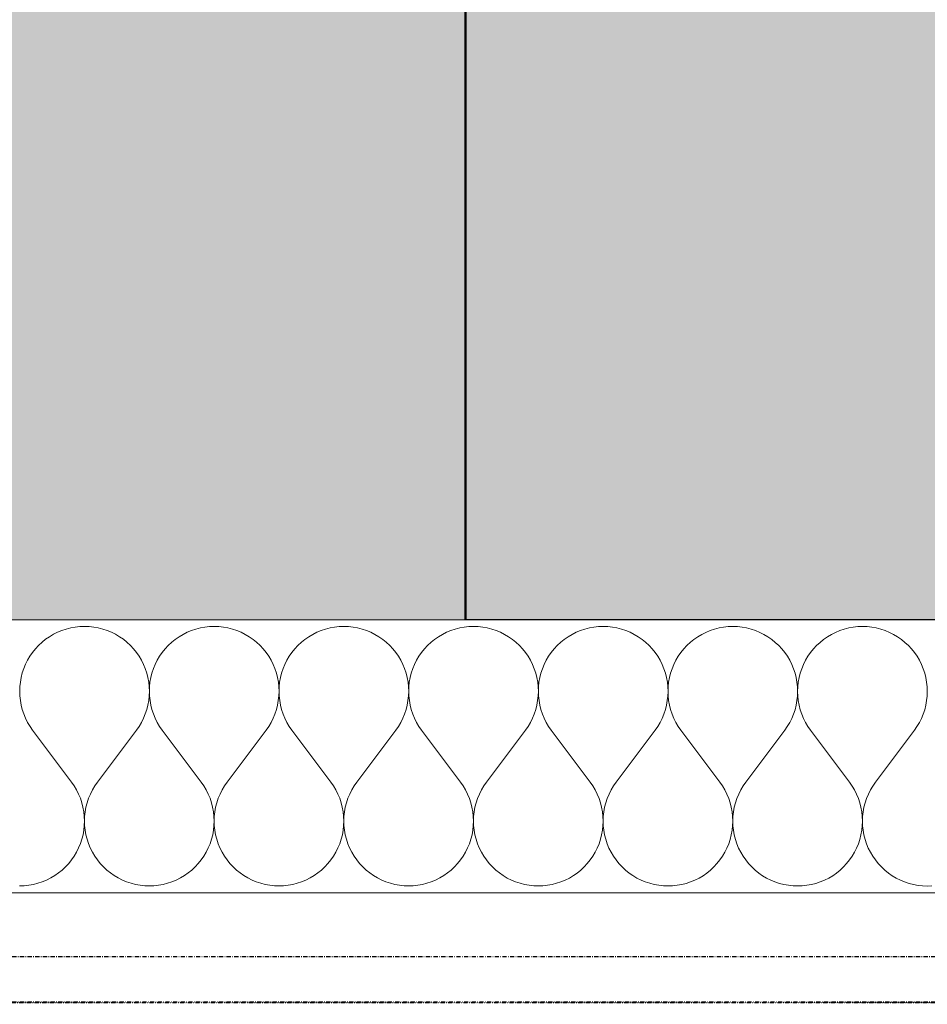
# Model space of a CAD drawing. Header units: millimetres. Extents: x -28761 to 4793, y -4271 to 20239.
# Tile 81 of 256: x -7733 to -7200, y 125 to 704. Entities that reach past the tile are written whole.
import ezdxf

# ---------------------------------------------------------------- set-up
doc = ezdxf.new("R2010")
doc.units = ezdxf.units.MM
doc.header["$MEASUREMENT"] = 0
doc.linetypes.add('Wipeout_Contour', pattern=[1000, 0, -1000])
doc.linetypes.add('Čerchovaná M', pattern=[4.5, 2.5, -0.85, 0.3, -0.85])
for name, color, linetype in [('5._POHLED ZÁPADNÍ_1_Konstrukce - nenosné', 7, 'Continuous'), ('5._POHLED ZÁPADNÍ_1_Konstrukce - nosné', 7, 'Continuous'), ('5._POHLED ZÁPADNÍ_1_Nové_Konstrukce - nenosné', 7, 'Continuous'), ('5._POHLED ZÁPADNÍ_1_Nové_Konstrukce - nosné', 7, 'Continuous'), ('5._POHLED ZÁPADNÍ_1_Nové_Výplně – Řezové', 7, 'Continuous'), ('5._POHLED ZÁPADNÍ_1_Otvory – Okna', 7, 'Continuous'), ('5._POHLED ZÁPADNÍ_1_Výplně – Řezové', 7, 'Continuous')]:
    doc.layers.add(name, color=color, linetype=linetype)

# ---------------------------------------------------------------- blocks, each defined once
blk = doc.blocks.new('*X8', base_point=(-30186.65, -6515.26))
at = {"layer": '5._POHLED ZÁPADNÍ_1_Nové_Výplně – Řezové', "color": 21, "linetype": 'Continuous', "lineweight": 20, "true_color": 0xffaaaa}
for p, q in [((-7700.61, 346.91), (-7703.29, 346.43)), ((-7697.9, 347.2), (-7700.61, 346.91)), ((-7695.18, 347.3), (-7697.9, 347.2)), ((-7692.47, 347.2), (-7695.18, 347.3)), ((-7689.76, 346.91), (-7692.47, 347.2)), ((-7687.08, 346.42), (-7689.76, 346.91)), ((-7621.71, 347.19), (-7624.42, 346.9)), ((-7618.99, 347.28), (-7621.71, 347.19)), ((-7616.28, 347.19), (-7618.99, 347.28)), ((-7613.57, 346.9), (-7616.28, 347.19)), ((-7545.52, 347.18), (-7548.23, 346.89)), ((-7542.8, 347.27), (-7545.52, 347.18)), ((-7540.09, 347.17), (-7542.8, 347.27)), ((-7537.38, 346.88), (-7540.09, 347.17)), ((-7469.33, 347.16), (-7472.04, 346.87)), ((-7466.61, 347.26), (-7469.33, 347.16)), ((-7463.89, 347.16), (-7466.61, 347.26)), ((-7461.19, 346.87), (-7463.89, 347.16)), ((-7393.14, 347.15), (-7395.85, 346.86)), ((-7390.42, 347.25), (-7393.14, 347.15)), ((-7387.7, 347.15), (-7390.42, 347.25)), ((-7385, 346.86), (-7387.7, 347.15)), ((-7316.95, 347.14), (-7319.66, 346.85)), ((-7314.23, 347.24), (-7316.95, 347.14)), ((-7311.51, 347.14), (-7314.23, 347.24)), ((-7308.81, 346.85), (-7311.51, 347.14)), ((-7240.76, 347.13), (-7243.47, 346.84)), ((-7238.04, 347.23), (-7240.76, 347.13)), ((-7235.32, 347.13), (-7238.04, 347.23)), ((-7232.62, 346.84), (-7235.32, 347.13)), ((-7715.79, 341.25), (-7718.02, 339.69)), ((-7713.45, 342.63), (-7715.79, 341.25)), ((-7711.02, 343.85), (-7713.45, 342.63)), ((-7708.5, 344.89), (-7711.02, 343.85)), ((-7705.92, 345.75), (-7708.5, 344.89)), ((-7703.29, 346.43), (-7705.92, 345.75)), ((-7684.45, 345.75), (-7687.08, 346.42)), ((-7681.87, 344.89), (-7684.45, 345.75)), ((-7679.35, 343.85), (-7681.87, 344.89)), ((-7676.92, 342.63), (-7679.35, 343.85)), ((-7674.58, 341.24), (-7676.92, 342.63)), ((-7672.35, 339.69), (-7674.58, 341.24)), ((-7639.6, 341.23), (-7641.83, 339.68)), ((-7637.26, 342.62), (-7639.6, 341.23)), ((-7634.83, 343.84), (-7637.26, 342.62)), ((-7632.31, 344.88), (-7634.83, 343.84)), ((-7629.73, 345.74), (-7632.31, 344.88)), ((-7627.1, 346.41), (-7629.73, 345.74)), ((-7624.42, 346.9), (-7627.1, 346.41)), ((-7610.89, 346.41), (-7613.57, 346.9)), ((-7608.26, 345.74), (-7610.89, 346.41)), ((-7605.68, 344.88), (-7608.26, 345.74)), ((-7603.16, 343.84), (-7605.68, 344.88)), ((-7600.73, 342.62), (-7603.16, 343.84)), ((-7598.39, 341.23), (-7600.73, 342.62)), ((-7596.16, 339.68), (-7598.39, 341.23)), ((-7563.41, 341.22), (-7565.64, 339.67)), ((-7561.07, 342.61), (-7563.41, 341.22)), ((-7558.64, 343.83), (-7561.07, 342.61)), ((-7556.12, 344.87), (-7558.64, 343.83)), ((-7553.54, 345.73), (-7556.12, 344.87)), ((-7550.9, 346.4), (-7553.54, 345.73)), ((-7548.23, 346.89), (-7550.9, 346.4)), ((-7534.7, 346.4), (-7537.38, 346.88)), ((-7532.07, 345.73), (-7534.7, 346.4)), ((-7529.49, 344.87), (-7532.07, 345.73)), ((-7526.97, 343.82), (-7529.49, 344.87)), ((-7524.54, 342.61), (-7526.97, 343.82)), ((-7522.2, 341.22), (-7524.54, 342.61)), ((-7519.97, 339.66), (-7522.2, 341.22)), ((-7487.22, 341.21), (-7489.45, 339.66)), ((-7484.88, 342.6), (-7487.22, 341.21)), ((-7482.45, 343.82), (-7484.88, 342.6)), ((-7479.93, 344.86), (-7482.45, 343.82)), ((-7477.35, 345.72), (-7479.93, 344.86)), ((-7474.71, 346.39), (-7477.35, 345.72)), ((-7472.04, 346.87), (-7474.71, 346.39)), ((-7458.51, 346.39), (-7461.19, 346.87)), ((-7455.88, 345.71), (-7458.51, 346.39)), ((-7453.3, 344.85), (-7455.88, 345.71)), ((-7450.78, 343.81), (-7453.3, 344.85)), ((-7448.35, 342.59), (-7450.78, 343.81)), ((-7446.01, 341.21), (-7448.35, 342.59)), ((-7443.78, 339.65), (-7446.01, 341.21)), ((-7411.03, 341.2), (-7413.26, 339.65)), ((-7408.69, 342.59), (-7411.03, 341.2)), ((-7406.25, 343.81), (-7408.69, 342.59)), ((-7403.74, 344.85), (-7406.25, 343.81)), ((-7401.16, 345.71), (-7403.74, 344.85)), ((-7398.52, 346.38), (-7401.16, 345.71)), ((-7395.85, 346.86), (-7398.52, 346.38)), ((-7382.32, 346.38), (-7385, 346.86)), ((-7379.69, 345.7), (-7382.32, 346.38)), ((-7377.11, 344.84), (-7379.69, 345.7)), ((-7374.59, 343.8), (-7377.11, 344.84)), ((-7372.16, 342.58), (-7374.59, 343.8)), ((-7369.82, 341.19), (-7372.16, 342.58)), ((-7367.59, 339.64), (-7369.82, 341.19)), ((-7334.84, 341.19), (-7337.07, 339.64)), ((-7332.5, 342.58), (-7334.84, 341.19)), ((-7330.06, 343.79), (-7332.5, 342.58)), ((-7327.55, 344.84), (-7330.06, 343.79)), ((-7324.97, 345.69), (-7327.55, 344.84)), ((-7322.33, 346.37), (-7324.97, 345.69)), ((-7319.66, 346.85), (-7322.33, 346.37)), ((-7306.13, 346.36), (-7308.81, 346.85)), ((-7303.5, 345.69), (-7306.13, 346.36)), ((-7300.91, 344.83), (-7303.5, 345.69)), ((-7298.4, 343.79), (-7300.91, 344.83)), ((-7295.97, 342.57), (-7298.4, 343.79)), ((-7293.63, 341.18), (-7295.97, 342.57)), ((-7291.4, 339.63), (-7293.63, 341.18)), ((-7258.65, 341.18), (-7260.88, 339.62)), ((-7256.31, 342.56), (-7258.65, 341.18)), ((-7253.87, 343.78), (-7256.31, 342.56)), ((-7251.36, 344.82), (-7253.87, 343.78)), ((-7248.78, 345.68), (-7251.36, 344.82)), ((-7246.14, 346.36), (-7248.78, 345.68)), ((-7243.47, 346.84), (-7246.14, 346.36)), ((-7229.94, 346.35), (-7232.62, 346.84)), ((-7227.31, 345.68), (-7229.94, 346.35)), ((-7224.72, 344.82), (-7227.31, 345.68)), ((-7222.21, 343.78), (-7224.72, 344.82)), ((-7219.78, 342.56), (-7222.21, 343.78)), ((-7217.44, 341.17), (-7219.78, 342.56)), ((-7215.21, 339.62), (-7217.44, 341.17)), ((-7722.13, 336.13), (-7723.99, 334.14)), ((-7720.14, 337.99), (-7722.13, 336.13)), ((-7718.02, 339.69), (-7720.14, 337.99)), ((-7670.23, 337.98), (-7672.35, 339.69)), ((-7668.24, 336.13), (-7670.23, 337.98)), ((-7666.39, 334.13), (-7668.24, 336.13)), ((-7645.94, 336.12), (-7647.8, 334.13)), ((-7643.95, 337.98), (-7645.94, 336.12)), ((-7641.83, 339.68), (-7643.95, 337.98)), ((-7594.04, 337.97), (-7596.16, 339.68)), ((-7592.05, 336.11), (-7594.04, 337.97)), ((-7590.2, 334.12), (-7592.05, 336.11)), ((-7569.75, 336.11), (-7571.61, 334.12)), ((-7567.76, 337.96), (-7569.75, 336.11)), ((-7565.64, 339.67), (-7567.76, 337.96)), ((-7517.85, 337.96), (-7519.97, 339.66)), ((-7515.86, 336.1), (-7517.85, 337.96)), ((-7514.01, 334.11), (-7515.86, 336.1)), ((-7493.56, 336.1), (-7495.41, 334.11)), ((-7491.57, 337.95), (-7493.56, 336.1)), ((-7489.45, 339.66), (-7491.57, 337.95)), ((-7441.66, 337.94), (-7443.78, 339.65)), ((-7439.67, 336.09), (-7441.66, 337.94)), ((-7437.82, 334.1), (-7439.67, 336.09)), ((-7417.37, 336.09), (-7419.22, 334.1)), ((-7415.38, 337.94), (-7417.37, 336.09)), ((-7413.26, 339.65), (-7415.38, 337.94)), ((-7365.47, 337.93), (-7367.59, 339.64)), ((-7363.48, 336.08), (-7365.47, 337.93)), ((-7361.63, 334.09), (-7363.48, 336.08)), ((-7341.18, 336.07), (-7343.03, 334.08)), ((-7339.19, 337.93), (-7341.18, 336.07)), ((-7337.07, 339.64), (-7339.19, 337.93)), ((-7289.28, 337.92), (-7291.4, 339.63)), ((-7287.29, 336.07), (-7289.28, 337.92)), ((-7285.44, 334.07), (-7287.29, 336.07)), ((-7264.99, 336.06), (-7266.84, 334.07)), ((-7263, 337.92), (-7264.99, 336.06)), ((-7260.88, 339.62), (-7263, 337.92)), ((-7213.09, 337.91), (-7215.21, 339.62)), ((-7211.1, 336.05), (-7213.09, 337.91)), ((-7209.24, 334.06), (-7211.1, 336.05)), ((-7727.24, 329.79), (-7728.63, 327.45)), ((-7725.69, 332.02), (-7727.24, 329.79)), ((-7723.99, 334.14), (-7725.69, 332.02)), ((-7664.68, 332.01), (-7666.39, 334.13)), ((-7663.13, 329.78), (-7664.68, 332.01)), ((-7661.74, 327.44), (-7663.13, 329.78)), ((-7651.05, 329.78), (-7652.44, 327.44)), ((-7649.5, 332.01), (-7651.05, 329.78)), ((-7647.8, 334.13), (-7649.5, 332.01)), ((-7588.49, 332), (-7590.2, 334.12)), ((-7586.94, 329.77), (-7588.49, 332)), ((-7585.55, 327.43), (-7586.94, 329.77)), ((-7574.86, 329.76), (-7576.25, 327.42)), ((-7573.31, 332), (-7574.86, 329.76)), ((-7571.61, 334.12), (-7573.31, 332)), ((-7512.3, 331.99), (-7514.01, 334.11)), ((-7510.75, 329.75), (-7512.3, 331.99)), ((-7509.36, 327.41), (-7510.75, 329.75)), ((-7498.67, 329.75), (-7500.06, 327.41)), ((-7497.12, 331.99), (-7498.67, 329.75)), ((-7495.41, 334.11), (-7497.12, 331.99)), ((-7436.11, 331.98), (-7437.82, 334.1)), ((-7434.56, 329.74), (-7436.11, 331.98)), ((-7433.17, 327.4), (-7434.56, 329.74)), ((-7422.48, 329.74), (-7423.87, 327.4)), ((-7420.93, 331.98), (-7422.48, 329.74)), ((-7419.22, 334.1), (-7420.93, 331.98)), ((-7359.92, 331.97), (-7361.63, 334.09)), ((-7358.37, 329.73), (-7359.92, 331.97)), ((-7356.98, 327.39), (-7358.37, 329.73)), ((-7346.29, 329.73), (-7347.68, 327.39)), ((-7344.74, 331.96), (-7346.29, 329.73)), ((-7343.03, 334.08), (-7344.74, 331.96)), ((-7283.73, 331.96), (-7285.44, 334.07)), ((-7282.18, 329.72), (-7283.73, 331.96)), ((-7280.79, 327.38), (-7282.18, 329.72)), ((-7270.1, 329.72), (-7271.49, 327.38)), ((-7268.55, 331.95), (-7270.1, 329.72)), ((-7266.84, 334.07), (-7268.55, 331.95)), ((-7207.54, 331.94), (-7209.24, 334.06)), ((-7205.99, 329.71), (-7207.54, 331.94)), ((-7204.6, 327.37), (-7205.99, 329.71)), ((-7729.85, 325.01), (-7730.89, 322.5)), ((-7728.63, 327.45), (-7729.85, 325.01)), ((-7660.53, 325), (-7661.74, 327.44)), ((-7659.49, 322.49), (-7660.53, 325)), ((-7653.66, 325), (-7654.7, 322.49)), ((-7652.44, 327.44), (-7653.66, 325)), ((-7584.34, 324.99), (-7585.55, 327.43)), ((-7583.3, 322.48), (-7584.34, 324.99)), ((-7577.47, 324.99), (-7578.51, 322.48)), ((-7576.25, 327.42), (-7577.47, 324.99)), ((-7508.15, 324.98), (-7509.36, 327.41)), ((-7507.11, 322.47), (-7508.15, 324.98)), ((-7501.28, 324.98), (-7502.32, 322.47)), ((-7500.06, 327.41), (-7501.28, 324.98)), ((-7431.96, 324.97), (-7433.17, 327.4)), ((-7430.92, 322.46), (-7431.96, 324.97)), ((-7425.09, 324.97), (-7426.13, 322.45)), ((-7423.87, 327.4), (-7425.09, 324.97)), ((-7355.77, 324.96), (-7356.98, 327.39)), ((-7354.73, 322.44), (-7355.77, 324.96)), ((-7348.9, 324.96), (-7349.94, 322.44)), ((-7347.68, 327.39), (-7348.9, 324.96)), ((-7279.58, 324.95), (-7280.79, 327.38)), ((-7278.54, 322.43), (-7279.58, 324.95)), ((-7272.71, 324.94), (-7273.75, 322.43)), ((-7271.49, 327.38), (-7272.71, 324.94)), ((-7203.39, 324.93), (-7204.6, 327.37)), ((-7202.35, 322.42), (-7203.39, 324.93)), ((-7731.75, 319.92), (-7732.42, 317.28)), ((-7730.89, 322.5), (-7731.75, 319.92)), ((-7658.63, 319.91), (-7659.49, 322.49)), ((-7657.96, 317.27), (-7658.63, 319.91)), ((-7655.56, 319.91), (-7656.23, 317.27)), ((-7654.7, 322.49), (-7655.56, 319.91)), ((-7582.44, 319.9), (-7583.3, 322.48)), ((-7581.77, 317.26), (-7582.44, 319.9)), ((-7579.37, 319.9), (-7580.04, 317.26)), ((-7578.51, 322.48), (-7579.37, 319.9)), ((-7506.25, 319.88), (-7507.11, 322.47)), ((-7505.58, 317.25), (-7506.25, 319.88)), ((-7503.18, 319.88), (-7503.85, 317.25)), ((-7502.32, 322.47), (-7503.18, 319.88)), ((-7430.06, 319.87), (-7430.92, 322.46)), ((-7429.39, 317.24), (-7430.06, 319.87)), ((-7426.98, 319.87), (-7427.66, 317.24)), ((-7426.13, 322.45), (-7426.98, 319.87)), ((-7353.87, 319.86), (-7354.73, 322.44)), ((-7353.2, 317.23), (-7353.87, 319.86)), ((-7350.79, 319.86), (-7351.47, 317.22)), ((-7349.94, 322.44), (-7350.79, 319.86)), ((-7277.68, 319.85), (-7278.54, 322.43)), ((-7277.01, 317.21), (-7277.68, 319.85)), ((-7274.6, 319.85), (-7275.28, 317.21)), ((-7273.75, 322.43), (-7274.6, 319.85)), ((-7201.49, 319.84), (-7202.35, 322.42)), ((-7200.82, 317.2), (-7201.49, 319.84)), ((-7732.9, 314.61), (-7733.19, 311.9)), ((-7732.42, 317.28), (-7732.9, 314.61)), ((-7657.48, 314.59), (-7657.96, 317.27)), ((-7657.19, 311.89), (-7657.48, 314.59)), ((-7656.71, 314.59), (-7657, 311.89)), ((-7656.23, 317.27), (-7656.71, 314.59)), ((-7581.29, 314.58), (-7581.77, 317.26)), ((-7581, 311.88), (-7581.29, 314.58)), ((-7580.52, 314.58), (-7580.81, 311.88)), ((-7580.04, 317.26), (-7580.52, 314.58)), ((-7505.1, 314.57), (-7505.58, 317.25)), ((-7504.81, 311.87), (-7505.1, 314.57)), ((-7504.33, 314.57), (-7504.62, 311.87)), ((-7503.85, 317.25), (-7504.33, 314.57)), ((-7428.91, 314.56), (-7429.39, 317.24)), ((-7428.62, 311.85), (-7428.91, 314.56)), ((-7428.14, 314.56), (-7428.43, 311.85)), ((-7427.66, 317.24), (-7428.14, 314.56)), ((-7352.72, 314.55), (-7353.2, 317.23)), ((-7352.43, 311.84), (-7352.72, 314.55)), ((-7351.95, 314.55), (-7352.24, 311.84)), ((-7351.47, 317.22), (-7351.95, 314.55)), ((-7276.53, 314.54), (-7277.01, 317.21)), ((-7276.24, 311.83), (-7276.53, 314.54)), ((-7275.76, 314.54), (-7276.05, 311.83)), ((-7275.28, 317.21), (-7275.76, 314.54)), ((-7200.34, 314.52), (-7200.82, 317.2)), ((-7200.05, 311.82), (-7200.34, 314.52)), ((-7733.19, 311.9), (-7733.29, 309.18)), ((-7733.29, 309.18), (-7733.19, 306.46)), ((-7733.19, 306.46), (-7732.9, 303.76)), ((-7657.49, 303.75), (-7657.19, 306.45)), ((-7657.1, 309.17), (-7657.19, 311.89)), ((-7657.19, 306.45), (-7657.1, 309.17)), ((-7657, 311.89), (-7657.1, 309.17)), ((-7657.1, 309.17), (-7657, 306.45)), ((-7657, 306.45), (-7656.7, 303.75)), ((-7581.3, 303.74), (-7581, 306.44)), ((-7580.9, 309.16), (-7581, 311.88)), ((-7581, 306.44), (-7580.9, 309.16)), ((-7580.81, 311.88), (-7580.9, 309.16)), ((-7580.9, 309.16), (-7580.81, 306.44)), ((-7580.81, 306.44), (-7580.51, 303.73)), ((-7504.71, 309.15), (-7504.81, 311.87)), ((-7504.81, 306.43), (-7504.71, 309.15)), ((-7504.62, 311.87), (-7504.71, 309.15)), ((-7504.71, 309.15), (-7504.62, 306.43)), ((-7428.52, 309.14), (-7428.62, 311.85)), ((-7428.62, 306.42), (-7428.52, 309.14)), ((-7428.43, 311.85), (-7428.52, 309.14)), ((-7428.52, 309.14), (-7428.43, 306.42)), ((-7352.33, 309.12), (-7352.43, 311.84)), ((-7352.43, 306.4), (-7352.33, 309.12)), ((-7352.24, 311.84), (-7352.33, 309.12)), ((-7352.33, 309.12), (-7352.24, 306.4)), ((-7276.14, 309.11), (-7276.24, 311.83)), ((-7276.24, 306.39), (-7276.14, 309.11)), ((-7276.05, 311.83), (-7276.14, 309.11)), ((-7276.14, 309.11), (-7276.04, 306.39)), ((-7199.95, 309.1), (-7200.05, 311.82)), ((-7200.05, 306.38), (-7199.95, 309.1)), ((-7732.9, 303.76), (-7732.41, 301.08)), ((-7732.41, 301.08), (-7731.74, 298.45)), ((-7658.65, 298.43), (-7657.97, 301.07)), ((-7657.97, 301.07), (-7657.49, 303.75)), ((-7656.7, 303.75), (-7656.22, 301.07)), ((-7656.22, 301.07), (-7655.55, 298.43)), ((-7582.46, 298.42), (-7581.78, 301.06)), ((-7581.78, 301.06), (-7581.3, 303.74)), ((-7580.51, 303.73), (-7580.03, 301.06)), ((-7580.03, 301.06), (-7579.36, 298.42)), ((-7506.27, 298.41), (-7505.59, 301.05)), ((-7505.59, 301.05), (-7505.11, 303.72)), ((-7505.11, 303.72), (-7504.81, 306.43)), ((-7504.62, 306.43), (-7504.32, 303.72)), ((-7504.32, 303.72), (-7503.84, 301.05)), ((-7503.84, 301.05), (-7503.16, 298.41)), ((-7430.08, 298.4), (-7429.4, 301.03)), ((-7429.4, 301.03), (-7428.92, 303.71)), ((-7428.92, 303.71), (-7428.62, 306.42)), ((-7428.43, 306.42), (-7428.13, 303.71)), ((-7428.13, 303.71), (-7427.65, 301.03)), ((-7427.65, 301.03), (-7426.97, 298.4)), ((-7353.89, 298.39), (-7353.21, 301.02)), ((-7353.21, 301.02), (-7352.73, 303.7)), ((-7352.73, 303.7), (-7352.43, 306.4)), ((-7352.24, 306.4), (-7351.94, 303.7)), ((-7351.94, 303.7), (-7351.46, 301.02)), ((-7351.46, 301.02), (-7350.78, 298.39)), ((-7277.7, 298.38), (-7277.02, 301.01)), ((-7277.02, 301.01), (-7276.54, 303.69)), ((-7276.54, 303.69), (-7276.24, 306.39)), ((-7276.04, 306.39), (-7275.75, 303.69)), ((-7275.75, 303.69), (-7275.27, 301.01)), ((-7275.27, 301.01), (-7274.59, 298.38)), ((-7201.51, 298.36), (-7200.83, 301)), ((-7200.83, 301), (-7200.34, 303.68)), ((-7200.34, 303.68), (-7200.05, 306.38)), ((-7731.74, 298.45), (-7730.88, 295.86)), ((-7730.88, 295.86), (-7729.83, 293.35)), ((-7660.55, 293.34), (-7659.51, 295.85)), ((-7659.51, 295.85), (-7658.65, 298.43)), ((-7655.55, 298.43), (-7654.69, 295.85)), ((-7654.69, 295.85), (-7653.64, 293.34)), ((-7584.36, 293.33), (-7583.32, 295.84)), ((-7583.32, 295.84), (-7582.46, 298.42)), ((-7579.36, 298.42), (-7578.49, 295.84)), ((-7578.49, 295.84), (-7577.45, 293.33)), ((-7508.17, 293.32), (-7507.13, 295.83)), ((-7507.13, 295.83), (-7506.27, 298.41)), ((-7503.16, 298.41), (-7502.3, 295.83)), ((-7502.3, 295.83), (-7501.26, 293.32)), ((-7431.98, 293.31), (-7430.94, 295.82)), ((-7430.94, 295.82), (-7430.08, 298.4)), ((-7426.97, 298.4), (-7426.11, 295.82)), ((-7426.11, 295.82), (-7425.07, 293.31)), ((-7355.79, 293.29), (-7354.75, 295.81)), ((-7354.75, 295.81), (-7353.89, 298.39)), ((-7350.78, 298.39), (-7349.92, 295.81)), ((-7349.92, 295.81), (-7348.88, 293.29)), ((-7279.6, 293.28), (-7278.56, 295.8)), ((-7278.56, 295.8), (-7277.7, 298.38)), ((-7274.59, 298.38), (-7273.73, 295.79)), ((-7273.73, 295.79), (-7272.69, 293.28)), ((-7203.41, 293.27), (-7202.37, 295.78)), ((-7202.37, 295.78), (-7201.51, 298.36)), ((-7729.83, 293.35), (-7728.61, 290.92)), ((-7728.61, 290.92), (-7727.22, 288.58)), ((-7663.16, 288.57), (-7661.77, 290.91)), ((-7661.77, 290.91), (-7660.55, 293.34)), ((-7653.64, 293.34), (-7652.42, 290.91)), ((-7652.42, 290.91), (-7651.03, 288.57)), ((-7586.97, 288.56), (-7585.58, 290.9)), ((-7585.58, 290.9), (-7584.36, 293.33)), ((-7577.45, 293.33), (-7576.23, 290.9)), ((-7576.23, 290.9), (-7574.84, 288.56)), ((-7510.78, 288.55), (-7509.39, 290.89)), ((-7509.39, 290.89), (-7508.17, 293.32)), ((-7501.26, 293.32), (-7500.04, 290.89)), ((-7500.04, 290.89), (-7498.65, 288.55)), ((-7434.59, 288.54), (-7433.2, 290.87)), ((-7433.2, 290.87), (-7431.98, 293.31)), ((-7425.07, 293.31), (-7423.85, 290.87)), ((-7423.85, 290.87), (-7422.46, 288.53)), ((-7358.4, 288.52), (-7357.01, 290.86)), ((-7357.01, 290.86), (-7355.79, 293.29)), ((-7348.88, 293.29), (-7347.66, 290.86)), ((-7347.66, 290.86), (-7346.27, 288.52)), ((-7282.21, 288.51), (-7280.82, 290.85)), ((-7280.82, 290.85), (-7279.6, 293.28)), ((-7272.69, 293.28), (-7271.47, 290.85)), ((-7271.47, 290.85), (-7270.08, 288.51)), ((-7206.02, 288.5), (-7204.63, 290.84)), ((-7204.63, 290.84), (-7203.41, 293.27)), ((-7727.22, 288.58), (-7725.67, 286.35)), ((-7702.82, 255.87), (-7725.67, 286.35)), ((-7687.58, 255.87), (-7664.72, 286.34)), ((-7664.72, 286.34), (-7663.16, 288.57)), ((-7651.03, 288.57), (-7649.48, 286.34)), ((-7626.63, 255.86), (-7649.48, 286.34)), ((-7611.39, 255.85), (-7588.53, 286.33)), ((-7588.53, 286.33), (-7586.97, 288.56)), ((-7574.84, 288.56), (-7573.29, 286.32)), ((-7550.44, 255.84), (-7573.29, 286.32)), ((-7535.2, 255.84), (-7512.34, 286.32)), ((-7512.34, 286.32), (-7510.78, 288.55)), ((-7498.65, 288.55), (-7497.1, 286.31)), ((-7474.25, 255.83), (-7497.1, 286.31)), ((-7459.01, 255.83), (-7436.15, 286.3)), ((-7436.15, 286.3), (-7434.59, 288.54)), ((-7422.46, 288.53), (-7420.91, 286.3)), ((-7398.06, 255.82), (-7420.91, 286.3)), ((-7382.82, 255.82), (-7359.96, 286.29)), ((-7359.96, 286.29), (-7358.4, 288.52)), ((-7346.27, 288.52), (-7344.72, 286.29)), ((-7321.87, 255.81), (-7344.72, 286.29)), ((-7306.63, 255.81), (-7283.77, 286.28)), ((-7283.77, 286.28), (-7282.21, 288.51)), ((-7270.08, 288.51), (-7268.53, 286.28)), ((-7245.68, 255.8), (-7268.53, 286.28)), ((-7230.44, 255.8), (-7207.58, 286.27)), ((-7207.58, 286.27), (-7206.02, 288.5)), ((-7701.26, 253.63), (-7702.82, 255.87)), ((-7687.58, 255.87), (-7689.13, 253.63)), ((-7625.07, 253.62), (-7626.63, 255.86)), ((-7611.39, 255.85), (-7612.94, 253.62)), ((-7548.88, 253.61), (-7550.44, 255.84)), ((-7535.2, 255.84), (-7536.75, 253.61)), ((-7472.69, 253.6), (-7474.25, 255.83)), ((-7459.01, 255.83), (-7460.56, 253.6)), ((-7396.5, 253.59), (-7398.06, 255.82)), ((-7382.82, 255.82), (-7384.37, 253.59)), ((-7320.31, 253.58), (-7321.87, 255.81)), ((-7306.63, 255.81), (-7308.18, 253.57)), ((-7244.12, 253.56), (-7245.68, 255.8)), ((-7230.44, 255.8), (-7231.99, 253.56)), ((-7699.87, 251.3), (-7701.26, 253.63)), ((-7698.66, 248.86), (-7699.87, 251.3)), ((-7697.61, 246.35), (-7698.66, 248.86)), ((-7691.74, 248.86), (-7692.79, 246.35)), ((-7690.52, 251.29), (-7691.74, 248.86)), ((-7689.13, 253.63), (-7690.52, 251.29)), ((-7623.68, 251.28), (-7625.07, 253.62)), ((-7622.46, 248.85), (-7623.68, 251.28)), ((-7621.42, 246.34), (-7622.46, 248.85)), ((-7615.55, 248.85), (-7616.6, 246.34)), ((-7614.33, 251.28), (-7615.55, 248.85)), ((-7612.94, 253.62), (-7614.33, 251.28)), ((-7547.49, 251.27), (-7548.88, 253.61)), ((-7546.27, 248.84), (-7547.49, 251.27)), ((-7545.23, 246.33), (-7546.27, 248.84)), ((-7539.36, 248.84), (-7540.41, 246.33)), ((-7538.14, 251.27), (-7539.36, 248.84)), ((-7536.75, 253.61), (-7538.14, 251.27)), ((-7471.3, 251.26), (-7472.69, 253.6)), ((-7470.08, 248.83), (-7471.3, 251.26)), ((-7469.04, 246.32), (-7470.08, 248.83)), ((-7463.17, 248.83), (-7464.22, 246.32)), ((-7461.95, 251.26), (-7463.17, 248.83)), ((-7460.56, 253.6), (-7461.95, 251.26)), ((-7395.11, 251.25), (-7396.5, 253.59)), ((-7393.89, 248.82), (-7395.11, 251.25)), ((-7392.85, 246.3), (-7393.89, 248.82)), ((-7386.98, 248.82), (-7388.03, 246.3)), ((-7385.76, 251.25), (-7386.98, 248.82)), ((-7384.37, 253.59), (-7385.76, 251.25)), ((-7318.92, 251.24), (-7320.31, 253.58)), ((-7317.7, 248.81), (-7318.92, 251.24)), ((-7316.66, 246.29), (-7317.7, 248.81)), ((-7310.79, 248.8), (-7311.84, 246.29)), ((-7309.57, 251.24), (-7310.79, 248.8)), ((-7308.18, 253.57), (-7309.57, 251.24)), ((-7242.73, 251.23), (-7244.12, 253.56)), ((-7241.51, 248.79), (-7242.73, 251.23)), ((-7240.47, 246.28), (-7241.51, 248.79)), ((-7234.6, 248.79), (-7235.65, 246.28)), ((-7233.38, 251.22), (-7234.6, 248.79)), ((-7231.99, 253.56), (-7233.38, 251.22)), ((-7696.75, 243.77), (-7697.61, 246.35)), ((-7696.08, 241.13), (-7696.75, 243.77)), ((-7693.65, 243.77), (-7694.32, 241.13)), ((-7692.79, 246.35), (-7693.65, 243.77)), ((-7620.56, 243.76), (-7621.42, 246.34)), ((-7619.89, 241.12), (-7620.56, 243.76)), ((-7617.46, 243.76), (-7618.13, 241.12)), ((-7616.6, 246.34), (-7617.46, 243.76)), ((-7544.37, 243.75), (-7545.23, 246.33)), ((-7543.7, 241.11), (-7544.37, 243.75)), ((-7541.27, 243.75), (-7541.94, 241.11)), ((-7540.41, 246.33), (-7541.27, 243.75)), ((-7468.18, 243.74), (-7469.04, 246.32)), ((-7467.51, 241.1), (-7468.18, 243.74)), ((-7465.08, 243.73), (-7465.75, 241.1)), ((-7464.22, 246.32), (-7465.08, 243.73)), ((-7391.99, 243.72), (-7392.85, 246.3)), ((-7391.32, 241.09), (-7391.99, 243.72)), ((-7388.89, 243.72), (-7389.56, 241.09)), ((-7388.03, 246.3), (-7388.89, 243.72)), ((-7315.8, 243.71), (-7316.66, 246.29)), ((-7315.13, 241.08), (-7315.8, 243.71)), ((-7312.7, 243.71), (-7313.37, 241.08)), ((-7311.84, 246.29), (-7312.7, 243.71)), ((-7239.61, 243.7), (-7240.47, 246.28)), ((-7238.93, 241.06), (-7239.61, 243.7)), ((-7236.51, 243.7), (-7237.18, 241.06)), ((-7235.65, 246.28), (-7236.51, 243.7)), ((-7695.59, 238.46), (-7696.08, 241.13)), ((-7695.3, 235.75), (-7695.59, 238.46)), ((-7694.81, 238.46), (-7695.1, 235.75)), ((-7694.32, 241.13), (-7694.81, 238.46)), ((-7619.4, 238.45), (-7619.89, 241.12)), ((-7619.11, 235.74), (-7619.4, 238.45)), ((-7618.62, 238.45), (-7618.91, 235.74)), ((-7618.13, 241.12), (-7618.62, 238.45)), ((-7543.21, 238.43), (-7543.7, 241.11)), ((-7542.92, 235.73), (-7543.21, 238.43)), ((-7542.43, 238.43), (-7542.72, 235.73)), ((-7541.94, 241.11), (-7542.43, 238.43)), ((-7467.02, 238.42), (-7467.51, 241.1)), ((-7466.73, 235.72), (-7467.02, 238.42)), ((-7466.24, 238.42), (-7466.53, 235.72)), ((-7465.75, 241.1), (-7466.24, 238.42)), ((-7390.83, 238.41), (-7391.32, 241.09)), ((-7390.54, 235.71), (-7390.83, 238.41)), ((-7390.05, 238.41), (-7390.34, 235.71)), ((-7389.56, 241.09), (-7390.05, 238.41)), ((-7314.64, 238.4), (-7315.13, 241.08)), ((-7314.35, 235.69), (-7314.64, 238.4)), ((-7313.86, 238.4), (-7314.15, 235.69)), ((-7313.37, 241.08), (-7313.86, 238.4)), ((-7238.45, 238.39), (-7238.93, 241.06)), ((-7238.16, 235.68), (-7238.45, 238.39)), ((-7237.67, 238.39), (-7237.96, 235.68)), ((-7237.18, 241.06), (-7237.67, 238.39)), ((-7695.2, 233.03), (-7695.3, 235.75)), ((-7695.3, 230.32), (-7695.2, 233.03)), ((-7695.1, 235.75), (-7695.2, 233.03)), ((-7695.2, 233.03), (-7695.11, 230.32)), ((-7619.01, 233.02), (-7619.11, 235.74)), ((-7619.11, 230.3), (-7619.01, 233.02)), ((-7618.91, 235.74), (-7619.01, 233.02)), ((-7619.01, 233.02), (-7618.92, 230.3)), ((-7542.82, 233.01), (-7542.92, 235.73)), ((-7542.92, 230.29), (-7542.82, 233.01)), ((-7542.72, 235.73), (-7542.82, 233.01)), ((-7542.82, 233.01), (-7542.73, 230.29)), ((-7466.63, 233), (-7466.73, 235.72)), ((-7466.73, 230.28), (-7466.63, 233)), ((-7466.53, 235.72), (-7466.63, 233)), ((-7466.63, 233), (-7466.54, 230.28)), ((-7390.44, 232.99), (-7390.54, 235.71)), ((-7390.54, 230.27), (-7390.44, 232.99)), ((-7390.34, 235.71), (-7390.44, 232.99)), ((-7390.44, 232.99), (-7390.35, 230.27)), ((-7314.25, 232.98), (-7314.35, 235.69)), ((-7314.35, 230.26), (-7314.25, 232.98)), ((-7314.15, 235.69), (-7314.25, 232.98)), ((-7314.25, 232.98), (-7314.16, 230.26)), ((-7238.06, 232.96), (-7238.16, 235.68)), ((-7238.16, 230.25), (-7238.06, 232.96)), ((-7237.96, 235.68), (-7238.06, 232.96)), ((-7238.06, 232.96), (-7237.96, 230.25)), ((-7696.07, 224.93), (-7695.59, 227.61)), ((-7695.59, 227.61), (-7695.3, 230.32)), ((-7695.11, 230.32), (-7694.82, 227.61)), ((-7694.82, 227.61), (-7694.34, 224.93)), ((-7619.88, 224.92), (-7619.4, 227.6)), ((-7619.4, 227.6), (-7619.11, 230.3)), ((-7618.92, 230.3), (-7618.63, 227.6)), ((-7618.63, 227.6), (-7618.15, 224.92)), ((-7543.69, 224.91), (-7543.21, 227.59)), ((-7543.21, 227.59), (-7542.92, 230.29)), ((-7542.73, 230.29), (-7542.44, 227.59)), ((-7542.44, 227.59), (-7541.96, 224.91)), ((-7467.5, 224.9), (-7467.02, 227.58)), ((-7467.02, 227.58), (-7466.73, 230.28)), ((-7466.54, 230.28), (-7466.25, 227.58)), ((-7466.25, 227.58), (-7465.77, 224.9)), ((-7391.31, 224.89), (-7390.83, 227.56)), ((-7390.83, 227.56), (-7390.54, 230.27)), ((-7390.35, 230.27), (-7390.06, 227.56)), ((-7390.06, 227.56), (-7389.58, 224.89)), ((-7315.12, 224.87), (-7314.64, 227.55)), ((-7314.64, 227.55), (-7314.35, 230.26)), ((-7314.16, 230.26), (-7313.87, 227.55)), ((-7313.87, 227.55), (-7313.39, 224.87)), ((-7238.93, 224.86), (-7238.44, 227.54)), ((-7238.44, 227.54), (-7238.16, 230.25)), ((-7237.96, 230.25), (-7237.68, 227.54)), ((-7237.68, 227.54), (-7237.19, 224.86)), ((-7698.64, 217.2), (-7697.6, 219.72)), ((-7697.6, 219.72), (-7696.74, 222.3)), ((-7696.74, 222.3), (-7696.07, 224.93)), ((-7694.34, 224.93), (-7693.67, 222.3)), ((-7693.67, 222.3), (-7692.81, 219.71)), ((-7692.81, 219.71), (-7691.77, 217.2)), ((-7621.41, 219.7), (-7620.55, 222.29)), ((-7620.55, 222.29), (-7619.88, 224.92)), ((-7618.15, 224.92), (-7617.48, 222.28)), ((-7617.48, 222.28), (-7616.62, 219.7)), ((-7545.22, 219.69), (-7544.36, 222.27)), ((-7544.36, 222.27), (-7543.69, 224.91)), ((-7541.96, 224.91), (-7541.29, 222.27)), ((-7541.29, 222.27), (-7540.43, 219.69)), ((-7469.03, 219.68), (-7468.17, 222.26)), ((-7468.17, 222.26), (-7467.5, 224.9)), ((-7465.77, 224.9), (-7465.1, 222.26)), ((-7465.1, 222.26), (-7464.24, 219.68)), ((-7392.84, 219.67), (-7391.98, 222.25)), ((-7391.98, 222.25), (-7391.31, 224.89)), ((-7389.58, 224.89), (-7388.9, 222.25)), ((-7388.9, 222.25), (-7388.05, 219.67)), ((-7316.65, 219.66), (-7315.79, 222.24)), ((-7315.79, 222.24), (-7315.12, 224.87)), ((-7313.39, 224.87), (-7312.71, 222.24)), ((-7312.71, 222.24), (-7311.86, 219.66)), ((-7240.46, 219.64), (-7239.6, 222.23)), ((-7239.6, 222.23), (-7238.93, 224.86)), ((-7237.19, 224.86), (-7236.52, 222.23)), ((-7236.52, 222.23), (-7235.67, 219.64)), ((-7701.24, 212.43), (-7699.86, 214.77)), ((-7699.86, 214.77), (-7698.64, 217.2)), ((-7691.77, 217.2), (-7690.55, 214.77)), ((-7690.55, 214.77), (-7689.17, 212.43)), ((-7625.05, 212.42), (-7623.67, 214.76)), ((-7623.67, 214.76), (-7622.45, 217.19)), ((-7622.45, 217.19), (-7621.41, 219.7)), ((-7616.62, 219.7), (-7615.58, 217.19)), ((-7615.58, 217.19), (-7614.36, 214.76)), ((-7614.36, 214.76), (-7612.98, 212.41)), ((-7548.86, 212.4), (-7547.48, 214.74)), ((-7547.48, 214.74), (-7546.26, 217.18)), ((-7546.26, 217.18), (-7545.22, 219.69)), ((-7540.43, 219.69), (-7539.39, 217.18)), ((-7539.39, 217.18), (-7538.17, 214.74)), ((-7538.17, 214.74), (-7536.79, 212.4)), ((-7472.67, 212.39), (-7471.29, 214.73)), ((-7471.29, 214.73), (-7470.07, 217.17)), ((-7470.07, 217.17), (-7469.03, 219.68)), ((-7464.24, 219.68), (-7463.2, 217.17)), ((-7463.2, 217.17), (-7461.98, 214.73)), ((-7461.98, 214.73), (-7460.6, 212.39)), ((-7396.48, 212.38), (-7395.1, 214.72)), ((-7395.1, 214.72), (-7393.88, 217.15)), ((-7393.88, 217.15), (-7392.84, 219.67)), ((-7388.05, 219.67), (-7387.01, 217.15)), ((-7387.01, 217.15), (-7385.79, 214.72)), ((-7385.79, 214.72), (-7384.4, 212.38)), ((-7320.29, 212.37), (-7318.9, 214.71)), ((-7318.9, 214.71), (-7317.69, 217.14)), ((-7317.69, 217.14), (-7316.65, 219.66)), ((-7311.86, 219.66), (-7310.82, 217.14)), ((-7310.82, 217.14), (-7309.6, 214.71)), ((-7309.6, 214.71), (-7308.21, 212.37)), ((-7244.1, 212.36), (-7242.71, 214.7)), ((-7242.71, 214.7), (-7241.5, 217.13)), ((-7241.5, 217.13), (-7240.46, 219.64)), ((-7235.67, 219.64), (-7234.63, 217.13)), ((-7234.63, 217.13), (-7233.41, 214.7)), ((-7233.41, 214.7), (-7232.02, 212.36)), ((-7704.5, 208.07), (-7702.8, 210.19)), ((-7702.8, 210.19), (-7701.24, 212.43)), ((-7689.17, 212.43), (-7687.62, 210.19)), ((-7687.62, 210.19), (-7685.91, 208.07)), ((-7628.31, 208.06), (-7626.61, 210.18)), ((-7626.61, 210.18), (-7625.05, 212.42)), ((-7612.98, 212.41), (-7611.43, 210.18)), ((-7611.43, 210.18), (-7609.72, 208.06)), ((-7552.12, 208.05), (-7550.41, 210.17)), ((-7550.41, 210.17), (-7548.86, 212.4)), ((-7536.79, 212.4), (-7535.24, 210.17)), ((-7535.24, 210.17), (-7533.53, 208.05)), ((-7475.93, 208.04), (-7474.22, 210.16)), ((-7474.22, 210.16), (-7472.67, 212.39)), ((-7460.6, 212.39), (-7459.04, 210.16)), ((-7459.04, 210.16), (-7457.34, 208.04)), ((-7399.74, 208.03), (-7398.03, 210.15)), ((-7398.03, 210.15), (-7396.48, 212.38)), ((-7384.4, 212.38), (-7382.85, 210.14)), ((-7382.85, 210.14), (-7381.15, 208.02)), ((-7323.55, 208.02), (-7321.84, 210.13)), ((-7321.84, 210.13), (-7320.29, 212.37)), ((-7308.21, 212.37), (-7306.66, 210.13)), ((-7306.66, 210.13), (-7304.96, 208.01)), ((-7247.36, 208), (-7245.65, 210.12)), ((-7245.65, 210.12), (-7244.1, 212.36)), ((-7232.02, 212.36), (-7230.47, 210.12)), ((-7230.47, 210.12), (-7228.77, 208)), ((-7712.7, 200.97), (-7710.46, 202.52)), ((-7710.46, 202.52), (-7708.35, 204.23)), ((-7708.35, 204.23), (-7706.36, 206.08)), ((-7706.36, 206.08), (-7704.5, 208.07)), ((-7685.91, 208.07), (-7684.06, 206.08)), ((-7684.06, 206.08), (-7682.07, 204.22)), ((-7682.07, 204.22), (-7679.95, 202.52)), ((-7679.95, 202.52), (-7677.72, 200.96)), ((-7636.51, 200.96), (-7634.27, 202.51)), ((-7634.27, 202.51), (-7632.16, 204.22)), ((-7632.16, 204.22), (-7630.17, 206.07)), ((-7630.17, 206.07), (-7628.31, 208.06)), ((-7609.72, 208.06), (-7607.87, 206.07)), ((-7607.87, 206.07), (-7605.88, 204.21)), ((-7605.88, 204.21), (-7603.76, 202.51)), ((-7603.76, 202.51), (-7601.52, 200.95)), ((-7560.32, 200.95), (-7558.08, 202.5)), ((-7558.08, 202.5), (-7555.97, 204.21)), ((-7555.97, 204.21), (-7553.97, 206.06)), ((-7553.97, 206.06), (-7552.12, 208.05)), ((-7533.53, 208.05), (-7531.68, 206.06)), ((-7531.68, 206.06), (-7529.69, 204.2)), ((-7529.69, 204.2), (-7527.57, 202.49)), ((-7527.57, 202.49), (-7525.33, 200.94)), ((-7484.13, 200.93), (-7481.89, 202.49)), ((-7481.89, 202.49), (-7479.78, 204.19)), ((-7479.78, 204.19), (-7477.78, 206.05)), ((-7477.78, 206.05), (-7475.93, 208.04)), ((-7457.34, 208.04), (-7455.49, 206.04)), ((-7455.49, 206.04), (-7453.5, 204.19)), ((-7453.5, 204.19), (-7451.38, 202.48)), ((-7451.38, 202.48), (-7449.14, 200.93)), ((-7407.94, 200.92), (-7405.7, 202.47)), ((-7405.7, 202.47), (-7403.58, 204.18)), ((-7403.58, 204.18), (-7401.59, 206.04)), ((-7401.59, 206.04), (-7399.74, 208.03)), ((-7381.15, 208.02), (-7379.3, 206.03)), ((-7379.3, 206.03), (-7377.31, 204.18)), ((-7377.31, 204.18), (-7375.19, 202.47)), ((-7375.19, 202.47), (-7372.95, 200.92)), ((-7331.75, 200.91), (-7329.51, 202.46)), ((-7329.51, 202.46), (-7327.39, 204.17)), ((-7327.39, 204.17), (-7325.4, 206.02)), ((-7325.4, 206.02), (-7323.55, 208.02)), ((-7304.96, 208.01), (-7303.1, 206.02)), ((-7303.1, 206.02), (-7301.11, 204.17)), ((-7301.11, 204.17), (-7299, 202.46)), ((-7299, 202.46), (-7296.76, 200.91)), ((-7255.56, 200.9), (-7253.32, 202.45)), ((-7253.32, 202.45), (-7251.2, 204.16)), ((-7251.2, 204.16), (-7249.21, 206.01)), ((-7249.21, 206.01), (-7247.36, 208)), ((-7228.77, 208), (-7226.91, 206.01)), ((-7226.91, 206.01), (-7224.92, 204.15)), ((-7224.92, 204.15), (-7222.81, 202.45)), ((-7222.81, 202.45), (-7220.57, 200.89)), ((-7722.57, 196.46), (-7719.98, 197.32)), ((-7719.98, 197.32), (-7717.47, 198.36)), ((-7717.47, 198.36), (-7715.04, 199.58)), ((-7715.04, 199.58), (-7712.7, 200.97)), ((-7677.72, 200.96), (-7675.38, 199.58)), ((-7675.38, 199.58), (-7672.94, 198.36)), ((-7672.94, 198.36), (-7670.43, 197.31)), ((-7670.43, 197.31), (-7667.85, 196.45)), ((-7646.38, 196.45), (-7643.79, 197.31)), ((-7643.79, 197.31), (-7641.28, 198.35)), ((-7641.28, 198.35), (-7638.85, 199.57)), ((-7638.85, 199.57), (-7636.51, 200.96)), ((-7601.52, 200.95), (-7599.19, 199.56)), ((-7599.19, 199.56), (-7596.75, 198.34)), ((-7596.75, 198.34), (-7594.24, 197.3)), ((-7594.24, 197.3), (-7591.66, 196.44)), ((-7570.19, 196.44), (-7567.6, 197.3)), ((-7567.6, 197.3), (-7565.09, 198.34)), ((-7565.09, 198.34), (-7562.66, 199.56)), ((-7562.66, 199.56), (-7560.32, 200.95)), ((-7525.33, 200.94), (-7523, 199.55)), ((-7523, 199.55), (-7520.56, 198.33)), ((-7520.56, 198.33), (-7518.05, 197.29)), ((-7518.05, 197.29), (-7515.47, 196.43)), ((-7493.99, 196.43), (-7491.41, 197.29)), ((-7491.41, 197.29), (-7488.9, 198.33)), ((-7488.9, 198.33), (-7486.47, 199.55)), ((-7486.47, 199.55), (-7484.13, 200.93)), ((-7449.14, 200.93), (-7446.8, 199.54)), ((-7446.8, 199.54), (-7444.37, 198.32)), ((-7444.37, 198.32), (-7441.86, 197.28)), ((-7441.86, 197.28), (-7439.28, 196.42)), ((-7417.8, 196.42), (-7415.22, 197.28)), ((-7415.22, 197.28), (-7412.71, 198.32)), ((-7412.71, 198.32), (-7410.28, 199.53)), ((-7410.28, 199.53), (-7407.94, 200.92)), ((-7372.95, 200.92), (-7370.61, 199.53)), ((-7370.61, 199.53), (-7368.18, 198.31)), ((-7368.18, 198.31), (-7365.67, 197.27)), ((-7365.67, 197.27), (-7363.09, 196.41)), ((-7341.61, 196.4), (-7339.03, 197.26)), ((-7339.03, 197.26), (-7336.52, 198.31)), ((-7336.52, 198.31), (-7334.09, 199.52)), ((-7334.09, 199.52), (-7331.75, 200.91)), ((-7296.76, 200.91), (-7294.42, 199.52)), ((-7294.42, 199.52), (-7291.99, 198.3)), ((-7291.99, 198.3), (-7289.48, 197.26)), ((-7289.48, 197.26), (-7286.9, 196.4)), ((-7265.42, 196.39), (-7262.84, 197.25)), ((-7262.84, 197.25), (-7260.33, 198.29)), ((-7260.33, 198.29), (-7257.9, 199.51)), ((-7257.9, 199.51), (-7255.56, 200.9)), ((-7220.57, 200.89), (-7218.23, 199.51)), ((-7218.23, 199.51), (-7215.8, 198.29)), ((-7215.8, 198.29), (-7213.29, 197.24)), ((-7213.29, 197.24), (-7210.71, 196.38)), ((-7733.3, 194.92), (-7730.58, 195.02)), ((-7730.58, 195.02), (-7727.88, 195.31)), ((-7727.88, 195.31), (-7725.2, 195.79)), ((-7725.2, 195.79), (-7722.57, 196.46)), ((-7667.85, 196.45), (-7665.21, 195.78)), ((-7665.21, 195.78), (-7662.54, 195.3)), ((-7662.54, 195.3), (-7659.83, 195.01)), ((-7659.83, 195.01), (-7657.11, 194.91)), ((-7657.11, 194.91), (-7654.39, 195.01)), ((-7654.39, 195.01), (-7651.69, 195.3)), ((-7651.69, 195.3), (-7649.01, 195.78)), ((-7649.01, 195.78), (-7646.38, 196.45)), ((-7591.66, 196.44), (-7589.02, 195.77)), ((-7589.02, 195.77), (-7586.35, 195.29)), ((-7586.35, 195.29), (-7583.64, 194.99)), ((-7583.64, 194.99), (-7580.92, 194.9)), ((-7580.92, 194.9), (-7578.2, 194.99)), ((-7578.2, 194.99), (-7575.5, 195.28)), ((-7575.5, 195.28), (-7572.82, 195.77)), ((-7572.82, 195.77), (-7570.19, 196.44)), ((-7515.47, 196.43), (-7512.83, 195.76)), ((-7512.83, 195.76), (-7510.16, 195.27)), ((-7510.16, 195.27), (-7507.45, 194.98)), ((-7507.45, 194.98), (-7504.73, 194.89)), ((-7504.73, 194.89), (-7502.01, 194.98)), ((-7502.01, 194.98), (-7499.31, 195.27)), ((-7499.31, 195.27), (-7496.63, 195.76)), ((-7496.63, 195.76), (-7493.99, 196.43)), ((-7439.28, 196.42), (-7436.64, 195.75)), ((-7436.64, 195.75), (-7433.97, 195.26)), ((-7433.97, 195.26), (-7431.26, 194.97)), ((-7431.26, 194.97), (-7428.54, 194.87)), ((-7428.54, 194.87), (-7425.82, 194.97)), ((-7425.82, 194.97), (-7423.12, 195.26)), ((-7423.12, 195.26), (-7420.44, 195.74)), ((-7420.44, 195.74), (-7417.8, 196.42)), ((-7363.09, 196.41), (-7360.45, 195.73)), ((-7360.45, 195.73), (-7357.77, 195.25)), ((-7357.77, 195.25), (-7355.07, 194.96)), ((-7355.07, 194.96), (-7352.35, 194.86)), ((-7352.35, 194.86), (-7349.63, 194.96)), ((-7349.63, 194.96), (-7346.93, 195.25)), ((-7346.93, 195.25), (-7344.25, 195.73)), ((-7344.25, 195.73), (-7341.61, 196.4)), ((-7286.9, 196.4), (-7284.26, 195.72)), ((-7284.26, 195.72), (-7281.58, 195.24)), ((-7281.58, 195.24), (-7278.88, 194.95)), ((-7278.88, 194.95), (-7276.16, 194.85)), ((-7276.16, 194.85), (-7273.44, 194.95)), ((-7273.44, 194.95), (-7270.74, 195.24)), ((-7270.74, 195.24), (-7268.06, 195.72)), ((-7268.06, 195.72), (-7265.42, 196.39)), ((-7210.71, 196.38), (-7208.07, 195.71)), ((-7208.07, 195.71), (-7205.39, 195.23)), ((-7205.39, 195.23), (-7202.69, 194.94)), ((-7202.69, 194.94), (-7199.97, 194.84)), ((-7199.97, 194.84), (-7197.25, 194.94))]:
    blk.add_line(p, q, dxfattribs=at)

msp = doc.modelspace()

# ---------------------------------------------------------------- hatches: boundary and pattern name
at = {"layer": '5._POHLED ZÁPADNÍ_1_Nové_Výplně – Řezové', "linetype": 'Continuous', "lineweight": 0, "true_color": 0xf2b2b2}
msp.add_hatch(color=9, dxfattribs=at).paths.add_polyline_path([(-7761.92, 351.12), (-7471.34, 351.07), (-7471.21, 1201.07), (-7761.79, 1201.12)])
at = {"layer": '5._POHLED ZÁPADNÍ_1_Výplně – Řezové', "linetype": 'Continuous', "lineweight": 13}
msp.add_hatch(color=254, dxfattribs=at).paths.add_polyline_path([(-7471.34, 351.07), (-5871.67, 350.83), (-5763.68, 1085.81), (-5746.78, 1200.81), (-7471.21, 1201.07)])

# ---------------------------------------------------------------- linework, layer by layer
at = {"layer": '5._POHLED ZÁPADNÍ_1_Konstrukce - nosné', "color": 7, "linetype": 'Continuous', "lineweight": 50, "flags": 128}
msp.add_lwpolyline([(-7471.34, 351.07), (-5871.67, 350.83)], dxfattribs=at)
at = {"layer": '5._POHLED ZÁPADNÍ_1_Nové_Konstrukce - nenosné', "color": 1, "linetype": 'Continuous', "lineweight": 25, "flags": 128}
msp.add_lwpolyline([(-7761.92, 351.12), (-7471.34, 351.07)], dxfattribs=at)
at = {"layer": '5._POHLED ZÁPADNÍ_1_Nové_Konstrukce - nosné', "color": 1, "linetype": 'Čerchovaná M', "lineweight": 25}
for p, q in [((-161.68, 125.55), (-10060.06, 127.04)), ((-161.68, 125.46), (-10060.06, 126.95))]:
    msp.add_line(p, q, dxfattribs=at)
at = {"layer": '5._POHLED ZÁPADNÍ_1_Nové_Konstrukce - nosné', "color": 1, "linetype": 'Čerchovaná M', "lineweight": 25, "flags": 128}
for points in [[(-161.67, 152.11), (-10060.05, 153.6)], [(-10060.06, 126.87), (-161.68, 125.37)]]:
    msp.add_lwpolyline(points, dxfattribs=at)
at = {"layer": '5._POHLED ZÁPADNÍ_1_Otvory – Okna', "color": 7, "linetype": 'Continuous', "lineweight": 50}
msp.add_line((-7471.21, 1201.07), (-7471.34, 351.07), dxfattribs=at)

# ---------------------------------------------------------------- next in the draw order: wipeouts: each hides what was drawn before it
at = {"color": 254, "linetype": 'Wipeout_Contour', "lineweight": 0, "ltscale": 27040.918306}
msp.add_wipeout([(-7761.47, 191.12), (-5746.93, 190.81), (-5746.91, 350.81), (-7761.44, 351.12)], dxfattribs=at).dxf.layer = '5._POHLED ZÁPADNÍ_1_Nové_Výplně – Řezové'

# ---------------------------------------------------------------- next in the draw order: linework, layer by layer
at = {"layer": '5._POHLED ZÁPADNÍ_1_Nové_Konstrukce - nosné', "color": 1, "linetype": 'Continuous', "lineweight": 25, "flags": 128}
for points in [[(-5746.91, 350.81), (-7761.44, 351.12)], [(-7761.47, 191.12), (-5746.93, 190.81)]]:
    msp.add_lwpolyline(points, dxfattribs=at)

# ---------------------------------------------------------------- next in the draw order: block references
at = {"layer": '5._POHLED ZÁPADNÍ_1_Konstrukce - nenosné', "color": 9, "linetype": 'Continuous', "lineweight": 13}
msp.add_blockref('*X8', (-30186.65, -6515.26), dxfattribs=at)

doc.saveas('drawing.dxf')
